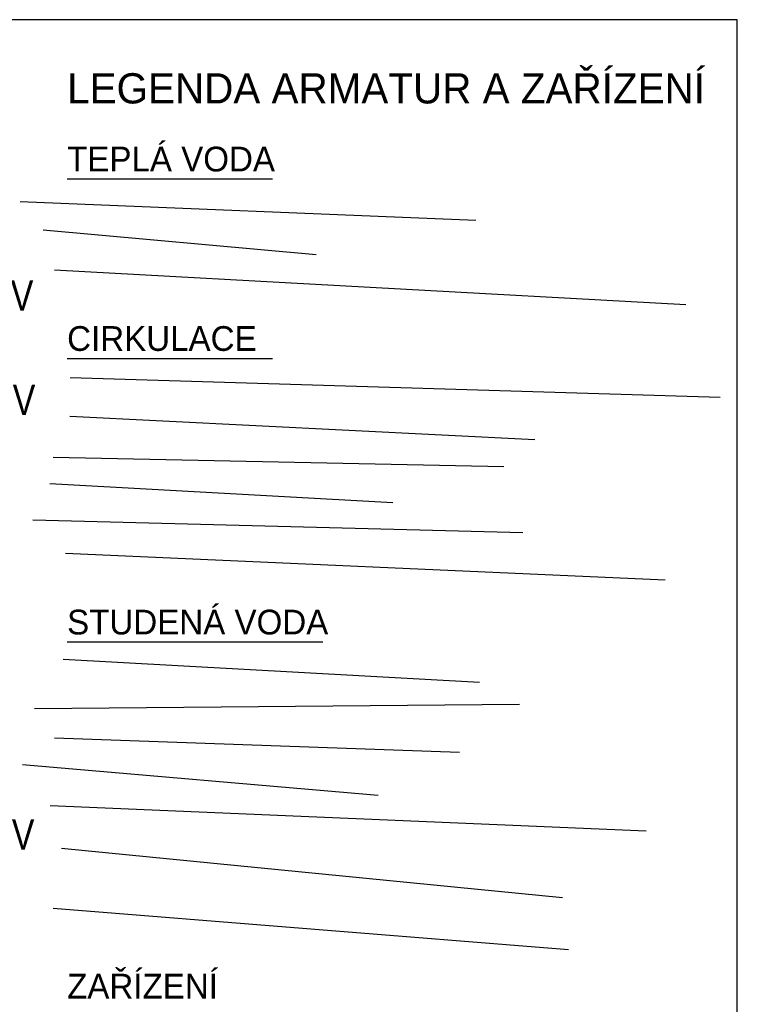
# Model space of a CAD drawing. Header units: millimetres. Extents: x -300186 to 535068, y -28581 to 763298.
# Tile 68 of 256: x 4026 to 8952, y 125484 to 132002. Entities that reach past the tile are written whole.
import ezdxf

# ---------------------------------------------------------------- set-up
doc = ezdxf.new("R2010")
doc.units = ezdxf.units.MM
doc.header["$LTSCALE"] = 10
for name, color, linetype in [('Automatick__dimenzie_vodovodu', 7, 'Continuous'), ('STAVEB-POPIS', 1, 'Continuous'), ('Topení přívod', 1, 'Continuous')]:
    doc.layers.add(name, color=color, linetype=linetype)
doc.layers.add('M tenká', color=2, linetype='Continuous', lineweight=0)
doc.layers.add('netisk', color=30, linetype='Continuous', plot=False)
doc.styles.add('ARIAL', font='arial.ttf', dxfattribs={"width": 0.8})
doc.styles.add('laplan', font='txt', dxfattribs={"height": 2})
doc.styles.add('laplan N', font='txt')

msp = doc.modelspace()

# ---------------------------------------------------------------- linework, layer by layer
at = {"layer": 'netisk'}
msp.add_lwpolyline([(-1727.089, 117151.897), (8772.911, 117151.897), (8772.911, 132001.897), (-1727.089, 132001.897), (-1727.089, 117151.897)], dxfattribs=at)
at = {"layer": 'netisk', "color": 1, "lineweight": -3}
for points in [[(7045.035, 130671.917), (4028.189, 130796.818)], [(5988.006, 130445.769), (4182.228, 130609.223)], [(8432.382, 130115.456), (4255.364, 130343.058)], [(8660.979, 129500.023), (4359.622, 129630.938)], [(7433.793, 129220.227), (4358.46, 129374.878)], [(7228.436, 129041.467), (4247.346, 129103.735)], [(6494.008, 128803.639), (4225.18, 128929.208)], [(7354.727, 128605.128), (4112.58, 128689.519)], [(8296.209, 128290.822), (4328.99, 128468.312)], [(4313.3, 127767.855), (7067.508, 127615.642)], [(7333.594, 127468.565), (4124.593, 127439.741)], [(6935.052, 127150.57), (4255.428, 127245.878)], [(6397.171, 126866.68), (4045.167, 127068.461)], [(8170.809, 126629.372), (4228.137, 126798.923)], [(7617.877, 126188.431), (4302.096, 126515.339)], [(7657.495, 125845.576), (4246.832, 126117.342)]]:
    msp.add_lwpolyline(points, dxfattribs=at)
at = {"layer": 'Topení přívod', "color": 7, "linetype": 'Continuous'}
for p, q in [((4339.912, 130947.538), (5698.884, 130947.538)), ((4339.912, 129759.521), (5698.884, 129759.521)), ((4339.912, 127882.469), (6032.624, 127882.469))]:
    msp.add_line(p, q, dxfattribs=at)

# ---------------------------------------------------------------- texts
at = {"layer": 'Automatick__dimenzie_vodovodu', "color": 1, "insert": (3973.489, 130075.572), "char_height": 200, "width": 632.09757, "attachment_point": 8, "style": 'ARIAL'}
msp.add_mtext('TV', dxfattribs=at)
at = {"layer": 'Automatick__dimenzie_vodovodu', "color": 11, "insert": (3974.102, 129483.433), "char_height": 200, "width": 632.09757, "attachment_point": 5, "style": 'ARIAL'}
msp.add_mtext('CV', dxfattribs=at)
at = {"layer": 'Automatick__dimenzie_vodovodu', "color": 5, "insert": (3974.102, 126505.563), "char_height": 200, "width": 632.09757, "attachment_point": 8, "style": 'ARIAL'}
msp.add_mtext('SV', dxfattribs=at)
at = {"layer": 'M tenká', "color": 1, "style": 'laplan N'}
for s, height, p in [('TEPLÁ VODA', 163.7795, (4339.912, 130997.538)), ('CIRKULACE', 163.7795, (4339.912, 129809.521)), ('STUDENÁ VODA', 163.77953, (4339.912, 127932.469)), ('ZAŘÍZENÍ', 163.7795, (4339.912, 125522.533))]:
    msp.add_text(s, height=height, dxfattribs=at).set_placement(p)
at = {"layer": 'M tenká', "color": 7, "char_height": 125, "width": 5351.40006, "attachment_point": 1, "style": 'laplan N'}
for s, insert in [('\\pi-375,l500,t500;{\\fArial|b0|i0|c238|p34;-^IKULOVÝ KOHOUT - 25\\P-^ITEPLOMĚR\\P-^IKULOVÝ KOHOUT VYPOUŠTĚCÍ  - 25}', (-9890.569, 131186.92)), ('\\pi-375,l500,t500;{\\fArial|b0|i0|c238|p34;-^IKULOVÝ KOHOUT - 15\\P-^IFILTR - 15\\P-^ICIRUKULAČNÍ ČERPADLO\\P-^IZPĚTNÝ VENTIL - 15\\P-^IKULOVÝ KOHOUT VYPOUŠTĚCÍ - 15\\P-^ITERMOSTATICKÝ CIRKULAČNÍ VENTIL - 15\\P-^IVYVAŽOVACÍ VENTIL - 15}', (-9890.569, 129986.92)), ('\\pi-375,l500,t500;{\\fArial|b0|i0|c238|p34;-^IKULOVÝ KOHOUT - 25\\P-^IKOHOUT PLNÍCÍ A VYPOUŠTĚCÍ - 15 \\P-^IZPĚTNÝ VENTIL - 25\\P-^IMANOMETR\\P-^IEXPANZNÍ NÁDOBA 12l\\P-^IKULOVÝ KOHOUT VYPOUŠTĚCÍ - 25\\P-^IMANOMETR\\P-^IPOJISTNÝ VENTIL - 15}', (-9890.569, 127865.695))]:
    msp.add_mtext(s, dxfattribs=dict(at, insert=insert))
at = {"layer": 'STAVEB-POPIS', "color": 1, "style": 'laplan'}
msp.add_text('LEGENDA ARMATUR A ZAŘÍZENÍ', height=200, rotation=360, dxfattribs=at).set_placement((4339.912, 131447.538))

doc.saveas('drawing.dxf')
